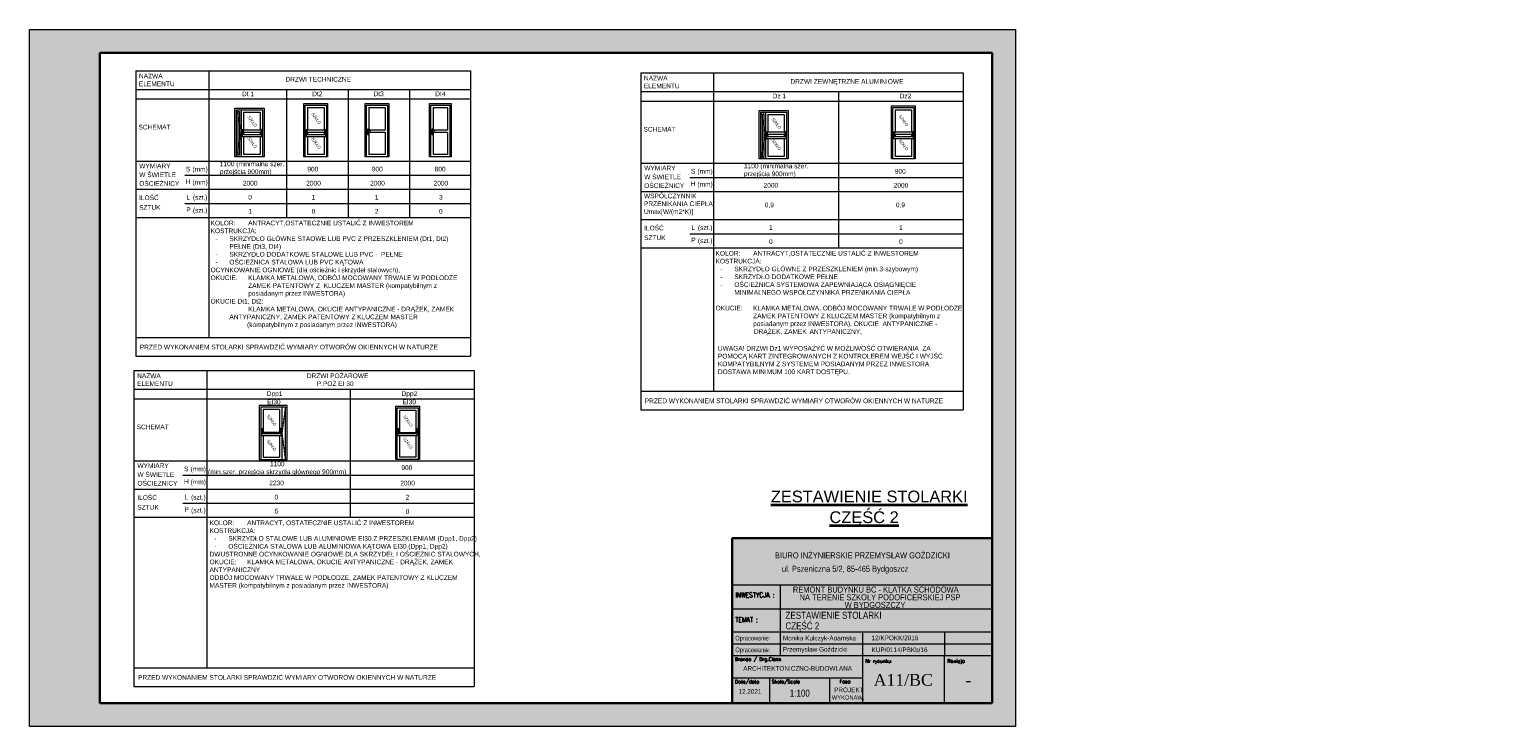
# Model space of a CAD drawing. Header units: inches. Extents: x 79955 to 104013, y -164055 to -55584.
# Tile 1 of 3: x 79955 to 86246, y -164055 to -161085. Entities that reach past the tile are written whole.
import ezdxf
from ezdxf.enums import TextEntityAlignment as Align

# ---------------------------------------------------------------- set-up
doc = ezdxf.new("R2010")
doc.units = ezdxf.units.IN
doc.header["$MEASUREMENT"] = 0
doc.linetypes.add('ACAD_ISO02W100', pattern=[15, 12, -3])
doc.layers.get('0').update_dxf_attribs({"lineweight": 18})
for name, color, linetype, lineweight in [('Cienka', 7, 'Continuous', 18), ('M_Teksty duże', 3, 'Continuous', 35), ('Niewidoczne', 160, 'ACAD_ISO02W100', 18), ('PG_WIDOKOWE_CIENKIE', 1, 'Continuous', 18), ('Przekrojowa', 60, 'Continuous', 18), ('TABC', 1, 'Continuous', 18), ('TABELKA', 7, 'Continuous', 18), ('tekst', 80, 'Continuous', 18)]:
    doc.layers.add(name, color=color, linetype=linetype, lineweight=lineweight)
doc.styles.add('BIKTS', font='bikromsw.shx', dxfattribs={"width": 0.85})
doc.styles.add('BIKWYM', font='BIKROMSW.SHX', dxfattribs={"width": 0.8})
doc.styles.add('MCAD_TD', font='arial.ttf')
doc.styles.add('ROMANC', font='times.ttf', dxfattribs={"height": 20})
doc.styles.add('ROMANS', font='bikromsw.shx', dxfattribs={"width": 0.8})
doc.styles.add('SIMPLEX', font='SIMPLEX')
doc.styles.get("Standard").update_dxf_attribs({"font": 'arial.ttf'})

# ---------------------------------------------------------------- blocks, each defined once
blk = doc.blocks.new('A$C44d5f34b')
at = {"true_color": 0xffffff}
h = blk.add_hatch(color=7, dxfattribs=at)
h.dxf.hatch_style = 1
h.paths.add_polyline_path([(4200, 2970), (0, 2970), (0, 0), (4200, 0)])
h.paths.add_polyline_path([(300, 2870), (4100, 2870), (4100, 100), (300, 100)], flags=16)
at = {"layer": 'Cienka', "color": 1}
for p, q in [((0, 2970), (4200, 2970)), ((0, 0), (0, 2970)), ((4200, 2970), (4200, 0)), ((4200, 0), (0, 0))]:
    blk.add_line(p, q, dxfattribs=at)
at = {"layer": 'Przekrojowa', "color": 18, "lineweight": 30, "true_color": 0x000000}
for p, q in [((300, 100), (300, 2870)), ((300, 2870), (4100, 2870)), ((4100, 2870), (4100, 100)), ((4100, 100), (300, 100))]:
    blk.add_line(p, q, dxfattribs=at)
blk = doc.blocks.new('A$C38c5ed0e')
at = {"true_color": 0xffffff}
h = blk.add_hatch(color=7, dxfattribs=at)
h.dxf.hatch_style = 1
h.paths.add_polyline_path([(1107.2, 702), (0, 702), (0, 0), (1107.2, 0)])
at = {"layer": 'Przekrojowa', "color": 18, "lineweight": 30, "true_color": 0x000000}
for p, q in [((0, 0), (0, 702)), ((0, 702), (1107.2, 702))]:
    blk.add_line(p, q, dxfattribs=at)
blk = doc.blocks.new('TAB-SP')
at = {"color": 18, "true_color": 0x000000}
for p, q in [((-5536, 0), (-5536, 3510)), ((-5536, 3510), (0, 3510)), ((0, 3510), (0, 0)), ((-4506, 2008), (-4506, 2508)), ((-5536, 2008), (0, 2008)), ((-4506, 1014), (-4506, 2025)), ((-5520, 1258), (0, 1258)), ((-2760, 1508), (-2760, 531)), ((-1014, 1508), (-1014, 1008)), ((0, 1008), (-5536, 1008)), ((-4506, 1008), (-4506, 1014)), ((-1014, 0), (-1014, 1008)), ((-5536, 0), (0, 0))]:
    blk.add_line(p, q, dxfattribs=at)
at = {"color": 18, "linetype": 'Continuous', "true_color": 0x000000}
for p, q in [((0, 2508), (-5536, 2508)), ((0, 1508), (-5536, 1508)), ((-2760, 531), (-5536, 531)), ((-4733, 0), (-4733, 531)), ((-3457, 0), (-3457, 531)), ((-2760, 531), (-2760, 0))]:
    blk.add_line(p, q, dxfattribs=at)
at = {"color": 18, "true_color": 0x000000, "style": 'ROMANS', "width": 0.711769}
for p, p2 in [((-5470, 1333), (-4691, 1333)), ((-5470, 1083), (-4691, 1083))]:
    blk.add_text('Opracowanie: ', height=100, dxfattribs=at).set_placement(p, p2, align=Align.FIT)
at = {"color": 18, "true_color": 0x000000, "style": 'BIKTS', "width": 0.85}
for tag, p, height in [('TEMAT1', (-4383, 1811), 150), ('TEMAT2', (-4383, 1591), 150), ('PROJEKTOWAł1', (-4383, 1336), 100), ('UPR.NR1', (-2569, 1341), 100), ('PROJEKTOWAŁ2', (-4383, 1086), 100), ('UPR.NR2', (-2569, 1091), 100), ('BRANżA', (-4783, 686), 100), ('FAZA', (-3199, 242), 100), ('DATA', (-5403, 196), 100), ('SKALA', (-4363, 136), 150), ('UPR.NR4', (-3378, 73), 100)]:
    blk.add_attdef(tag, p, '', height=height, dxfattribs=at)
at = {"color": 18, "true_color": 0x000000, "style": 'ROMANC'}
for tag, p in [('NR', (-2075, 368)), ('REWIZJA', (-508, 368))]:
    blk.add_attdef(tag, text='', height=250, dxfattribs=at).set_placement(p, align=Align.CENTER)
at = {"layer": 'TABC', "color": 18, "linetype": 'Continuous', "true_color": 0x000000, "style": 'SIMPLEX'}
for s, p in [('Branża / Drg.Class', (-5478, 896)), ('Nr rysunku', (-2700, 859)), ('Rewizja', (-954, 859)), ('Date/data', (-5475, 418)), ('Skala/Scale', (-4696, 418)), ('Faza', (-3252, 421))]:
    blk.add_text(s, height=74.6, dxfattribs=at).set_placement(p)
at = {"layer": 'TABELKA', "color": 18, "true_color": 0x000000}
for s, height, style, width, p in [('BIURO INŻYNIERSKIE PRZEMYSŁAW GOŹDZICKI', 128.93, 'BIKTS', 0.85, (-4626, 3082)), ('ul. Pszeniczna 5/2, 85-465 Bydgoszcz', 128.93, 'BIKTS', 0.85, (-4477, 2795)), ('INWESTYCJA :', 105.6, 'SIMPLEX', 0.8, (-5470, 2248)), ('TEMAT :', 105.6, 'SIMPLEX', 0.8, (-5470, 1721))]:
    blk.add_text(s, height=height, dxfattribs=dict(at, style=style, width=width)).set_placement(p)

msp = doc.modelspace()

# ---------------------------------------------------------------- linework, layer by layer
at = {"layer": 'Cienka', "color": 7}
for p, q in [((80407.33, -161260.53), (81833.79, -161260.53)), ((80407.33, -161260.53), (80407.33, -162476.63)), ((80718.14, -161260.53), (80718.14, -162396.63)), ((81833.79, -161260.53), (81833.79, -162476.63)), ((82558.24, -161269.63), (83931.03, -161269.63)), ((82558.24, -161269.63), (82558.24, -162705.86)), ((82869.04, -161269.63), (82869.04, -162625.86)), ((83931.03, -161269.63), (83931.03, -162705.86)), ((80407.33, -161340.53), (80718.14, -161340.53)), ((80718.14, -161340.53), (81833.79, -161340.53)), ((81049.17, -161340.53), (81049.17, -161885.81)), ((81312.3, -161340.53), (81312.3, -161885.81)), ((81573.05, -161340.53), (81573.05, -161885.81)), ((82558.24, -161349.63), (82869.04, -161349.63)), ((82869.04, -161349.63), (83931.03, -161349.63)), ((83400.04, -161349.63), (83400.04, -162014.9)), ((80407.33, -161380.53), (80718.14, -161380.53)), ((80718.14, -161380.53), (81833.79, -161380.53)), ((82558.24, -161389.63), (82869.04, -161389.63)), ((82869.04, -161389.63), (83931.03, -161389.63)), ((80407.33, -161645.81), (80718.14, -161645.81)), ((80718.14, -161645.81), (81833.79, -161645.81)), ((82558.24, -161654.9), (82869.04, -161654.9)), ((82869.04, -161654.9), (83931.03, -161654.9)), ((80616.33, -161705.81), (80718.14, -161705.81)), ((80718.14, -161705.81), (81833.79, -161705.81)), ((82767.24, -161714.9), (82869.04, -161714.9)), ((82869.04, -161714.9), (83931.03, -161714.9)), ((80407.33, -161765.81), (80718.14, -161765.81)), ((80718.14, -161765.81), (81833.79, -161765.81)), ((82558.24, -161774.9), (82869.04, -161774.9)), ((82869.04, -161774.9), (83931.03, -161774.9)), ((80616.33, -161825.81), (80718.14, -161825.81)), ((80718.14, -161825.81), (81833.79, -161825.81)), ((80407.33, -161885.81), (81833.79, -161885.81)), ((82558.24, -161894.9), (82869.04, -161894.9)), ((82869.04, -161894.9), (83931.03, -161894.9)), ((82767.24, -161954.9), (82869.04, -161954.9)), ((82869.04, -161954.9), (83931.03, -161954.9)), ((82558.24, -162014.9), (83931.03, -162014.9)), ((80407.33, -162396.63), (81833.79, -162396.63)), ((80407.33, -162476.63), (81833.79, -162476.63)), ((80399.6, -162538.13), (81848.39, -162538.13)), ((80399.6, -162538.13), (80399.6, -163884.6)), ((80710.4, -162538.13), (80710.4, -163804.6)), ((80710.4, -162538.13), (80710.4, -163163.4)), ((81848.39, -162538.13), (81848.39, -163884.6)), ((80399.6, -162618.13), (80710.4, -162618.13)), ((80399.6, -162658.13), (80710.4, -162658.13)), ((80710.4, -162618.13), (81848.39, -162618.13)), ((80710.4, -162658.13), (81848.39, -162658.13)), ((81320.23, -162618.13), (81320.23, -163163.4)), ((82558.24, -162625.86), (83931.03, -162625.86)), ((82558.24, -162705.86), (83931.03, -162705.86)), ((80399.6, -162923.4), (80710.4, -162923.4)), ((80710.4, -162923.4), (81848.39, -162923.4)), ((80608.6, -162983.4), (80710.4, -162983.4)), ((80710.4, -162983.4), (81848.39, -162983.4)), ((80399.6, -163043.4), (80710.4, -163043.4)), ((80710.4, -163043.4), (81848.39, -163043.4)), ((80608.6, -163103.4), (80710.4, -163103.4)), ((80710.4, -163103.4), (81848.39, -163103.4)), ((80399.6, -163163.4), (81848.39, -163163.4)), ((80399.6, -163804.6), (81848.39, -163804.6)), ((80399.6, -163884.6), (81848.39, -163884.6))]:
    msp.add_line(p, q, dxfattribs=at)
at = {"layer": 'Cienka', "color": 7, "lineweight": 0}
for p, q in [((81123.94, -161627.53), (81123.94, -161400.53)), ((81123.94, -161400.53), (81224.94, -161400.53)), ((81129.44, -161627.53), (81129.44, -161407.53)), ((81129.44, -161407.53), (81219.44, -161407.53)), ((81139.44, -161417.53), (81209.44, -161417.53)), ((81139.44, -161417.53), (81139.44, -161513.53)), ((81209.44, -161417.53), (81209.44, -161513.53)), ((81219.44, -161407.53), (81219.44, -161627.53)), ((81224.94, -161400.53), (81224.94, -161627.53)), ((81384.97, -161627.53), (81384.97, -161400.53)), ((81384.97, -161400.53), (81485.97, -161400.53)), ((81390.47, -161627.53), (81390.47, -161407.53)), ((81390.47, -161407.53), (81480.47, -161407.53)), ((81400.47, -161417.53), (81470.47, -161417.53)), ((81400.47, -161417.53), (81400.47, -161513.53)), ((81470.47, -161417.53), (81470.47, -161513.53)), ((81480.47, -161407.53), (81480.47, -161627.53)), ((81485.97, -161400.53), (81485.97, -161627.53)), ((81659.36, -161627.53), (81659.36, -161400.53)), ((81659.36, -161400.53), (81750.36, -161400.53)), ((81664.86, -161627.53), (81664.86, -161407.53)), ((81664.86, -161407.53), (81744.86, -161407.53)), ((81674.86, -161417.53), (81734.86, -161417.53)), ((81674.86, -161417.53), (81674.86, -161513.53)), ((81734.86, -161417.53), (81734.86, -161513.53)), ((81744.86, -161407.53), (81744.86, -161627.53)), ((81750.36, -161400.53), (81750.36, -161627.53)), ((83626.04, -161636.63), (83626.04, -161409.63)), ((83626.04, -161409.63), (83727.04, -161409.63)), ((83631.54, -161636.63), (83631.54, -161416.63)), ((83631.54, -161416.63), (83721.54, -161416.63)), ((83721.54, -161416.63), (83721.54, -161636.63)), ((83727.04, -161409.63), (83727.04, -161636.63)), ((80830.11, -161627.53), (80830.11, -161420.53)), ((80830.11, -161420.53), (80954.11, -161420.53)), ((80837.11, -161627.53), (80837.11, -161427.53)), ((80837.11, -161427.53), (80947.11, -161427.53)), ((80844.11, -161620.53), (80844.11, -161434.53)), ((80844.11, -161434.53), (80850.11, -161434.53)), ((80850.11, -161434.53), (80850.11, -161620.53)), ((80857.11, -161427.53), (80857.11, -161627.53)), ((80867.11, -161437.53), (80937.11, -161437.53)), ((80867.11, -161437.53), (80867.11, -161513.53)), ((80937.11, -161437.53), (80937.11, -161513.53)), ((80947.11, -161427.53), (80947.11, -161627.53)), ((80954.11, -161420.53), (80954.11, -161627.53)), ((83062.42, -161636.63), (83062.42, -161429.63)), ((83062.42, -161429.63), (83186.42, -161429.63)), ((83069.42, -161636.63), (83069.42, -161436.63)), ((83069.42, -161436.63), (83179.42, -161436.63)), ((83076.42, -161629.63), (83076.42, -161443.63)), ((83076.42, -161443.63), (83082.42, -161443.63)), ((83082.42, -161443.63), (83082.42, -161629.63)), ((83089.42, -161436.63), (83089.42, -161636.63)), ((83099.42, -161446.63), (83169.42, -161446.63)), ((83099.42, -161446.63), (83099.42, -161522.63)), ((83169.42, -161446.63), (83169.42, -161522.63)), ((83179.42, -161436.63), (83179.42, -161636.63)), ((83186.42, -161429.63), (83186.42, -161636.63)), ((83641.54, -161426.63), (83711.54, -161426.63)), ((83641.54, -161426.63), (83641.54, -161522.63)), ((83711.54, -161426.63), (83711.54, -161522.63)), ((80860.59, -161511.31), (80860.59, -161541.49)), ((80860.59, -161511.31), (80864.59, -161511.31)), ((80943.78, -161533.49), (80860.59, -161533.49)), ((80943.78, -161541.49), (80860.59, -161541.49)), ((80864.59, -161511.31), (80864.59, -161533.49)), ((80937.11, -161513.53), (80867.11, -161513.53)), ((80867.11, -161523.53), (80867.11, -161533.49)), ((80937.11, -161523.53), (80867.11, -161523.53)), ((80867.11, -161541.49), (80867.11, -161617.53)), ((80937.11, -161523.53), (80937.11, -161533.49)), ((80937.11, -161541.49), (80937.11, -161617.53)), ((80939.78, -161511.31), (80939.78, -161533.49)), ((80943.78, -161511.31), (80939.78, -161511.31)), ((80943.78, -161511.31), (80943.78, -161541.49)), ((81132.71, -161511.31), (81132.71, -161541.49)), ((81132.71, -161511.31), (81136.71, -161511.31)), ((81215.9, -161533.49), (81132.71, -161533.49)), ((81215.9, -161541.49), (81132.71, -161541.49)), ((81136.71, -161511.31), (81136.71, -161533.49)), ((81209.44, -161513.53), (81139.44, -161513.53)), ((81139.44, -161523.53), (81139.44, -161533.49)), ((81209.44, -161523.53), (81139.44, -161523.53)), ((81139.44, -161541.49), (81139.44, -161617.53)), ((81209.44, -161523.53), (81209.44, -161533.49)), ((81209.44, -161541.49), (81209.44, -161617.53)), ((81211.9, -161511.31), (81211.9, -161533.49)), ((81215.9, -161511.31), (81211.9, -161511.31)), ((81215.9, -161511.31), (81215.9, -161541.49)), ((81394.17, -161511.08), (81394.17, -161530.28)), ((81394.37, -161530.28), (81394.37, -161511.08)), ((81394.97, -161524.33), (81394.97, -161526.03)), ((81395.47, -161526.08), (81395.47, -161524.82)), ((81396.47, -161526.08), (81396.47, -161524.82)), ((81396.97, -161524.33), (81396.97, -161526.03)), ((81397.57, -161511.08), (81397.57, -161515.97)), ((81397.57, -161517.43), (81397.57, -161530.28)), ((81397.77, -161511.08), (81397.77, -161515.94)), ((81397.77, -161517.37), (81397.77, -161530.28)), ((81470.47, -161513.53), (81400.47, -161513.53)), ((81400.47, -161523.53), (81400.47, -161617.53)), ((81470.47, -161523.53), (81400.47, -161523.53)), ((81470.47, -161523.53), (81470.47, -161617.53)), ((81668.56, -161511.08), (81668.56, -161530.28)), ((81668.76, -161530.28), (81668.76, -161511.08)), ((81669.36, -161524.33), (81669.36, -161526.03)), ((81669.86, -161526.08), (81669.86, -161524.82)), ((81670.86, -161526.08), (81670.86, -161524.82)), ((81671.36, -161524.33), (81671.36, -161526.03)), ((81671.96, -161511.08), (81671.96, -161515.97)), ((81671.96, -161517.43), (81671.96, -161530.28)), ((81672.16, -161511.08), (81672.16, -161515.94)), ((81672.16, -161517.37), (81672.16, -161530.28)), ((81734.86, -161513.53), (81674.86, -161513.53)), ((81674.86, -161523.53), (81674.86, -161617.53)), ((81734.86, -161523.53), (81674.86, -161523.53)), ((81734.86, -161523.53), (81734.86, -161617.53)), ((83093.39, -161520.41), (83093.39, -161550.58)), ((83093.39, -161520.41), (83097.39, -161520.41)), ((83176.58, -161542.58), (83093.39, -161542.58)), ((83097.39, -161520.41), (83097.39, -161542.58)), ((83169.42, -161522.63), (83099.42, -161522.63)), ((83099.42, -161532.63), (83099.42, -161542.58)), ((83169.42, -161532.63), (83099.42, -161532.63)), ((83169.42, -161532.63), (83169.42, -161542.58)), ((83172.58, -161520.41), (83172.58, -161542.58)), ((83176.58, -161520.41), (83172.58, -161520.41)), ((83176.58, -161520.41), (83176.58, -161550.58)), ((83635.45, -161520.41), (83635.45, -161550.58)), ((83635.45, -161520.41), (83639.45, -161520.41)), ((83718.64, -161542.58), (83635.45, -161542.58)), ((83639.45, -161520.41), (83639.45, -161542.58)), ((83711.54, -161522.63), (83641.54, -161522.63)), ((83641.54, -161532.63), (83641.54, -161542.58)), ((83711.54, -161532.63), (83641.54, -161532.63)), ((83711.54, -161532.63), (83711.54, -161542.58)), ((83714.64, -161520.41), (83714.64, -161542.58)), ((83718.64, -161520.41), (83714.64, -161520.41)), ((83718.64, -161520.41), (83718.64, -161550.58)), ((83176.58, -161550.58), (83093.39, -161550.58)), ((83099.42, -161550.58), (83099.42, -161626.63)), ((83169.42, -161550.58), (83169.42, -161626.63)), ((83718.64, -161550.58), (83635.45, -161550.58)), ((83641.54, -161550.58), (83641.54, -161626.63)), ((83711.54, -161550.58), (83711.54, -161626.63)), ((80954.11, -161627.53), (80830.11, -161627.53)), ((80850.11, -161620.53), (80844.11, -161620.53)), ((80937.11, -161617.53), (80867.11, -161617.53)), ((81224.94, -161627.53), (81123.94, -161627.53)), ((81209.44, -161617.53), (81139.44, -161617.53)), ((81485.97, -161627.53), (81384.97, -161627.53)), ((81470.47, -161617.53), (81400.47, -161617.53)), ((81750.36, -161627.53), (81659.36, -161627.53)), ((81734.86, -161617.53), (81674.86, -161617.53)), ((83186.42, -161636.63), (83062.42, -161636.63)), ((83082.42, -161629.63), (83076.42, -161629.63)), ((83169.42, -161626.63), (83099.42, -161626.63)), ((83727.04, -161636.63), (83626.04, -161636.63)), ((83711.54, -161626.63), (83641.54, -161626.63)), ((81051.76, -162687.16), (80932.76, -162687.16)), ((80932.76, -162687.16), (80932.76, -162917.16)), ((81044.76, -162694.16), (80939.76, -162694.16)), ((80939.76, -162694.16), (80939.76, -162917.16)), ((81019.76, -162704.16), (80949.76, -162704.16)), ((80949.76, -162704.16), (80949.76, -162800.66)), ((81019.76, -162704.16), (81019.76, -162800.66)), ((81029.76, -162694.16), (81029.76, -162917.16)), ((81044.76, -162917.16), (81044.76, -162694.16)), ((81051.76, -162917.16), (81051.76, -162687.16)), ((81514.86, -162917.41), (81514.86, -162690.41)), ((81514.86, -162690.41), (81615.86, -162690.41)), ((81520.36, -162917.41), (81520.36, -162697.41)), ((81520.36, -162697.41), (81610.36, -162697.41)), ((81530.36, -162707.41), (81600.36, -162707.41)), ((81530.36, -162707.41), (81530.36, -162803.41)), ((81600.36, -162707.41), (81600.36, -162803.41)), ((81610.36, -162697.41), (81610.36, -162917.41)), ((81615.86, -162690.41), (81615.86, -162917.41)), ((80943.11, -162785.5), (80943.11, -162815.67)), ((80943.11, -162785.5), (80947.11, -162785.5)), ((80947.11, -162785.5), (80947.11, -162807.67)), ((80949.76, -162800.66), (81019.76, -162800.66)), ((81022.3, -162785.5), (81022.3, -162807.67)), ((81026.3, -162785.5), (81022.3, -162785.5)), ((81026.3, -162785.5), (81026.3, -162815.67)), ((81523.58, -162785.5), (81523.58, -162815.67)), ((81523.58, -162785.5), (81527.58, -162785.5)), ((81527.58, -162785.5), (81527.58, -162807.67)), ((81602.77, -162785.5), (81602.77, -162807.67)), ((81606.77, -162785.5), (81602.77, -162785.5)), ((81606.77, -162785.5), (81606.77, -162815.67)), ((81026.3, -162807.67), (80943.11, -162807.67)), ((81026.3, -162815.67), (80943.11, -162815.67)), ((80949.76, -162815.67), (80949.76, -162907.16)), ((81019.76, -162815.67), (81019.76, -162907.16)), ((81606.77, -162807.67), (81523.58, -162807.67)), ((81606.77, -162815.67), (81523.58, -162815.67)), ((81600.36, -162803.41), (81530.36, -162803.41)), ((81530.36, -162815.67), (81530.36, -162907.41)), ((81600.36, -162815.67), (81600.36, -162907.41)), ((80932.76, -162917.16), (81051.76, -162917.16)), ((80949.76, -162907.16), (81019.76, -162907.16)), ((81615.86, -162917.41), (81514.86, -162917.41)), ((81600.36, -162907.41), (81530.36, -162907.41))]:
    msp.add_line(p, q, dxfattribs=at)
for centre, radius in [((81395.97, -161517.13), 1), ((81395.97, -161510.38), 0.3), ((81395.97, -161530.98), 0.3), ((81670.36, -161517.13), 1), ((81670.36, -161510.38), 0.3), ((81670.36, -161530.98), 0.3)]:
    msp.add_circle(centre, radius, dxfattribs=at)
for centre, radius, start, end in [((81395.97, -161511.08), 1.8, 0, 180), ((81395.97, -161530.28), 1.8, 180, 0), ((81395.97, -161511.08), 1.6, 0, 180), ((81395.97, -161530.28), 1.6, 180, 0), ((81395.97, -161524.33), 1, 0, 180), ((81395.97, -161526.03), 1, 180, 0), ((81395.97, -161517.13), 0.85, 90, 311.711047), ((81395.97, -161524.13), 0.85, 306.031879, 233.968121), ((81395.97, -161526.08), 0.5, 180, 0), ((81400.77, -161536.42), 20.7, 71.118827, 103.40488), ((81402.52, -161534.31), 17.59, 73.635012, 109.869766), ((81407.33, -161517.13), 0.332, 295.217939, 64.782061), ((81670.36, -161511.08), 1.8, 0, 180), ((81670.36, -161530.28), 1.8, 180, 0), ((81670.36, -161511.08), 1.6, 0, 180), ((81670.36, -161530.28), 1.6, 180, 0), ((81670.36, -161524.33), 1, 0, 180), ((81670.36, -161526.03), 1, 180, 0), ((81670.36, -161517.13), 0.85, 90, 311.711047), ((81670.36, -161524.13), 0.85, 306.031879, 233.968121), ((81670.36, -161526.08), 0.5, 180, 0), ((81675.16, -161536.42), 20.7, 71.118827, 103.40488), ((81676.9, -161534.31), 17.59, 73.635012, 109.869766), ((81681.72, -161517.13), 0.332, 295.217939, 64.782061)]:
    msp.add_arc(centre, radius, start, end, dxfattribs=at)
at = {"layer": 'Niewidoczne', "color": 7}
for p, q in [((80837.11, -161427.53), (80857.11, -161517.53)), ((83069.42, -161436.63), (83089.42, -161526.63)), ((80857.11, -161517.53), (80837.11, -161627.53)), ((83089.42, -161526.63), (83069.42, -161636.63)), ((81044.76, -162694.16), (81029.76, -162805.66)), ((81029.76, -162805.66), (81044.76, -162917.16))]:
    msp.add_line(p, q, dxfattribs=at)

# ---------------------------------------------------------------- block references
at = {"color": 18, "true_color": 0x000000}
ref = msp.add_blockref('TAB-SP', (84055.14, -163954.91), dxfattribs=dict(at, xscale=0.1999999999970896, yscale=0.1999999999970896, zscale=0.1999999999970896))
ref.add_attrib('TEMAT1', 'ZESTAWIENIE STOLARKI', (83175.2, -163595.94), dxfattribs={"color": 250, "height": 30, "style": 'BIKTS', "width": 0.85})
ref.add_attrib('TEMAT2', 'CZĘŚĆ 2', (83174.81, -163641.34), dxfattribs={"color": 250, "height": 30, "style": 'BIKTS', "width": 0.85})
ref.add_attrib('PROJEKTOWAł1', 'Przemysław Goździcki', (83163.93, -163736.22), dxfattribs={"color": 250, "height": 20, "style": 'BIKTS', "width": 0.85})
ref.add_attrib('UPR.NR1', 'KUP/0114/PBKb/16', (83541.4, -163738.23), dxfattribs={"color": 250, "height": 20, "style": 'BIKTS', "width": 0.85})
ref.add_attrib('PROJEKTOWAł2', 'Monika Kulczyk-Adamska', (83163.93, -163688.37), dxfattribs={"color": 250, "height": 20, "style": 'BIKTS', "width": 0.85})
ref.add_attrib('UPR.NR2', '12/KPOKK/2016', (83541.4, -163687.43), dxfattribs={"color": 250, "height": 20, "style": 'BIKTS', "width": 0.85})
ref.add_attrib('UPR.NR4', ' WYKONAW.', (83365.53, -163940.23), dxfattribs={"color": 250, "height": 18, "style": 'BIKTS', "width": 0.85})
ref.add_attrib('BRANżA', 'ARCHITEKTONICZNO-BUDOWLANA', (82994.91, -163817.65), dxfattribs={"color": 250, "height": 20, "style": 'BIKTS', "width": 0.85})
ref.add_attrib('DATA', '12.2021', (82974.49, -163915.65), dxfattribs={"color": 250, "height": 20, "style": 'BIKTS', "width": 0.85})
ref.add_attrib('SKALA', '1:100', (83193.32, -163927.65), dxfattribs={"color": 250, "height": 30, "style": 'BIKTS', "width": 0.85})
ref.add_attrib('FAZA', 'PROJEKT ', (83382.1, -163908.84), dxfattribs={"color": 250, "height": 20, "style": 'BIKTS', "width": 0.85})
ref.add_attrib('NR', 'A11/BC', dxfattribs={"color": 250, "height": 50, "style": 'ROMANC'}).set_placement((83676.53, -163881.36), align=Align.CENTER)
ref.add_attrib('REWIZJA', '-', dxfattribs={"color": 250, "height": 50, "style": 'ROMANC'}).set_placement((83953.44, -163881.36), align=Align.CENTER)
at = {"layer": 'PG_WIDOKOWE_CIENKIE', "color": 6, "lineweight": 30}
for name, p in [('A$C44d5f34b', (79955.14, -164054.91)), ('A$C38c5ed0e', (82947.92, -163954.91))]:
    msp.add_blockref(name, p, dxfattribs=at)

# ---------------------------------------------------------------- texts
at = {"layer": 'Cienka', "color": 7, "lineweight": 0, "char_height": 12.5, "attachment_point": 5, "rotation": 306.67435, "style": 'BIKWYM'}
for insert in [(80903.44, -161475.61), (81175.76, -161463.57), (83135.74, -161484.7), (83677.86, -161472.67), (80903.44, -161566.28), (81175.76, -161569.45), (83135.74, -161575.38), (83677.86, -161576.52), (80986.08, -162750.2), (81566.68, -162753.45), (80986.08, -162856.7), (81566.68, -162847.56)]:
    msp.add_mtext('\\A1;SZKŁO', dxfattribs=dict(at, insert=insert))
at = {"layer": 'M_Teksty duże', "style": 'MCAD_TD'}
for s, p in [('%%UZESTAWIENIE STOLARKI', (83112.43, -163099.82)), ('%%UCZĘŚĆ 2', (83362.32, -163188.05))]:
    msp.add_text(s, height=50, dxfattribs=at).set_placement(p)
at = {"layer": 'TABELKA', "color": 18, "true_color": 0x000000, "style": 'BIKTS', "width": 0.85}
for s, p in [('REMONT BUDYNKU BC - KLATKA SCHODOWA', (83206.38, -163484.37)), ('NA TERENIE SZKOŁY PODOFICERSKIEJ PSP ', (83234.88, -163517.2))]:
    msp.add_text(s, height=25.7864, dxfattribs=at).set_placement(p)
at = {"layer": 'TABELKA', "color": 18, "true_color": 0x000000, "insert": (83427.06, -163524.01), "char_height": 25.7864, "width": 306.0523, "attachment_point": 1, "style": 'BIKTS'}
msp.add_mtext('W BYDGOSZCZY', dxfattribs=at)
at = {"layer": 'tekst', "color": 7}
for s, p in [('NAZWA ', (80421.04, -161292.98)), ('DRZWI TECHNICZNE', (81045.24, -161306.98)), ('NAZWA ', (82571.95, -161302.07)), ('DRZWI ZEWNĘTRZNE ALUMINIOWE', (83196.14, -161316.07)), ('ELEMENTU', (80421.04, -161326.31)), ('Dt 1', (80860.28, -161369.05)), ('Dt2', (81159.29, -161369.05)), ('Dt3', (81420.32, -161369.05)), ('Dt4', (81683.37, -161369.05)), ('ELEMENTU', (82571.95, -161335.4)), ('Dz 1', (83120.18, -161378.15)), ('Dz2', (83661.39, -161378.15)), ('SCHEMAT', (80419.1, -161510.74)), ('SCHEMAT', (82570, -161519.83)), ('WYMIARY ', (80422.37, -161676.2)), ('S', (80621.26, -161689.74)), ('(mm)', (80648.95, -161690.35)), ('900', (81138.44, -161689.74)), ('900', (81412.94, -161689.74)), ('800', (81680.82, -161689.74)), ('WYMIARY ', (82573.27, -161685.29)), ('W ŚWIETLE ', (80422.37, -161714.03)), ('OŚCIEŻNICY', (80422.37, -161750.86)), ('H', (80620.84, -161742.89)), ('(mm)', (80648.95, -161745.35)), ('2000', (80863.8, -161749.74)), ('2000', (81133.79, -161749.74)), ('2000', (81406.27, -161749.74)), ('2000', (81676.17, -161749.74)), ('W ŚWIETLE ', (82573.27, -161723.13)), ('S', (82772.17, -161698.83)), ('H', (82771.75, -161751.98)), ('(mm)', (82799.85, -161699.45)), ('(mm)', (82799.85, -161754.45)), ('900', (83640.54, -161698.83)), ('ILOŚĆ ', (80421.87, -161811.7)), ('L', (80623.26, -161809.74)), ('(szt.)', (80650.95, -161810.35)), ('0', (80886.8, -161809.74)), ('1', (81156.79, -161809.74)), ('1', (81425.9, -161809.74)), ('3', (81699.17, -161809.74)), ('OŚCIEŻNICY', (82573.27, -161759.96)), ('2000', (83081.69, -161758.83)), ('2000', (83635.89, -161758.83)), ('SZTUK', (80421.87, -161853.03)), ('P', (80622.84, -161862.89)), ('(szt.)', (80650.95, -161865.35)), ('1', (80886.8, -161869.74)), ('0', (81156.79, -161869.74)), ('2', (81425.9, -161869.74)), ('0', (81699.17, -161869.74)), ('0,9', (83086.63, -161842.27)), ('0,9', (83644.87, -161842.27)), ('ILOŚĆ ', (82572.77, -161940.79)), ('L', (82774.17, -161938.83)), ('(szt.)', (82801.85, -161939.45)), ('1', (83104.69, -161938.83)), ('1', (83658.89, -161938.83)), ('SZTUK', (82572.77, -161982.13)), ('P', (82773.75, -161991.98)), ('(szt.)', (82801.85, -161994.45)), ('0', (83104.69, -161998.83)), ('0', (83658.89, -161998.83)), ('PRZED WYKONANIEM STOLARKI SPRAWDZIĆ WYMIARY OTWORÓW OKIENNYCH W NATURZE', (80424.99, -162447.95)), ('DRZWI POŻAROWE', (81136.18, -162570.57)), ('NAZWA ', (80413.31, -162570.57)), ('ELEMENTU', (80413.31, -162603.9)), ('P.POŻ EI 30 ', (81178.53, -162603.9)), ('Dpp1', (80965.46, -162646.65)), ('EI30', (80967.17, -162682.12)), ('Dpp2', (81539.92, -162646.65)), ('EI30', (81543.53, -162682.12)), ('PRZED WYKONANIEM STOLARKI SPRAWDZIĆ WYMIARY OTWORÓW OKIENNYCH W NATURZE', (82575.9, -162677.18)), ('SCHEMAT', (80411.36, -162788.33)), ('WYMIARY ', (80414.63, -162953.79)), ('W ŚWIETLE ', (80414.63, -162991.63)), ('S', (80613.53, -162967.33)), ('(mm)', (80641.21, -162967.95)), ('900', (81538.89, -162962.45)), ('OŚCIEŻNICY', (80414.63, -163028.46)), ('H', (80613.1, -163020.48)), ('(mm)', (80641.21, -163022.95)), ('2230', (80976.2, -163027.33)), ('2000', (81534.23, -163027.64)), ('SZTUK', (80414.13, -163130.63)), ('ILOŚĆ ', (80414.13, -163089.29)), ('L', (80615.53, -163087.33)), ('(szt.)', (80643.21, -163087.95)), ('0', (80998.59, -163087.78)), ('2', (81557.23, -163087.78)), ('P', (80615.1, -163140.48)), ('(szt.)', (80643.21, -163142.95)), ('5', (80999.2, -163147.33)), ('0', (81557.23, -163147.78)), ('PRZED WYKONANIEM STOLARKI SPRAWDZIĆ WYMIARY OTWORÓW OKIENNYCH W NATURZE', (80417.25, -163855.92))]:
    msp.add_text(s, height=20, dxfattribs=at).set_placement(p)
at = {"layer": 'tekst', "color": 7, "char_height": 20, "attachment_point": 1}
for s, insert, width in [('1100 (minimalna szer. przejścia 900mm)', (80765.67, -161647.37), 351.4845), ('1100 (minimalna szer. przejścia 900mm)', (82997.98, -161656.46), 351.4845), ('WSPÓŁCZYNNIK PRZENIKANIA CIEPŁA Umax[W/(m2*K)]', (82572.15, -161783.99), 303.0051), ('KOLOR: ^IANTRACYT,OSTATECZNIE USTALIĆ Z INWESTOREM\\PKOSTRUKCJA:\\P\\pi-60,l80,t80;-^ISKRZYDŁO GŁÓWNE STAOWE LUB PVC Z PRZESZKLENIEM (Dt1, Dt2)\\P\\pi0,l0,tz;^IPEŁNE (Dt3, Dt4)\\P\\pi-60,l80,t80;-^ISKRZYDŁO DODATKOWE STALOWE LUB PVC -  PEŁNE\\P-^IOŚCIEŻNICA STALOWA LUB PVC KĄTOWA  \\P\\pi0,l0,tz;OCYNKOWANIE OGNIOWE (dla ościeżnic i skrzydeł stalowych), ^I\\POKUCIE: ^IKLAMKA METALOWA, ODBÓJ MOCOWANY TRWALE W PODŁODZE\\P^I^IZAMEK PATENTOWY Z  KLUCZEM MASTER (kompatybilnym z \\P^I^Iposiadanym przez INWESTORA)\\POKUCIE Dt1, Dt2:^I\\P^I^IKLAMKA METALOWA, OKUCIE ANTYPANICZNE - DRĄŻEK, ZAMEK ^I^IANTYPANICZNY, ZAMEK PATENTOWY Z KLUCZEM MASTER  \\P                    (kompatybilnym z posiadanym przez INWESTORA)\\P\\P\\P^I', (80726.33, -161899.39), 1056.1066), ('KOLOR: ^IANTRACYT,OSTATECZNIE USTALIĆ Z INWESTOREM\\PKOSTRUKCJA:\\P\\pi-60,l80,t80;-^ISKRZYDŁO GŁÓWNE Z PRZESZKLENIEM (min 3-szybowym)\\P-^ISKRZYDŁO DODATKOWE PEŁNE\\P-^IOŚCIEŻNICA SYSTEMOWA ZAPEWNIAJĄCA OSIĄGNIĘCIE MINIMALNEGO WSPÓŁCZYNNIKA PRZENIKANIA CIEPŁA \\P\\pi0,l0,tz; ^I\\POKUCIE: ^IKLAMKA METALOWA, ODBÓJ MOCOWANY TRWALE W PODŁODZE\\P^I^IZAMEK PATENTOWY Z KLUCZEM MASTER (kompatybilnym z \\P^I^Iposiadanym przez INWESTORA), OKUCIE  ANTYPANICZNE - \\P                     DRĄŻEK, ZAMEK ^IANTYPANICZNY, \\P^I^I\\P^I', (82877.24, -162028.49), 1056.1066), ('UWAGA! DRZWI Dz1 WYPOSAŻYĆ W MOŻLIWOŚĆ OTWIERANIA  ZA POMOCĄ KART ZINTEGROWANYCH Z KONTROLEREM WEJŚĆ I WYJŚĆ KOMPATYBILNYM Z SYSTEMEM POSIADANYM PRZEZ INWESTORA. DOSTAWA MINIMUM 100 KART DOSTĘPU. ', (82887.03, -162433.43), 964.5881), ('\\pi274.06722;1100 \\P\\pi10.06312;(min.szer. przejścia skrzydła głównego 900mm)', (80705.21, -162926.23), 605.9107), ('KOLOR: ^IANTRACYT, OSTATECZNIE USTALIĆ Z INWESTOREM\\PKOSTRUKCJA:\\P\\pi-60,l80,t80;-^ISKRZYDŁO STALOWE LUB ALUMINIOWE EI30 Z PRZESZKLENIAMI (Dpp1, Dpp2)\\P-^IOŚCIEŻNICA STALOWA LUB ALUMINIOWA KĄTOWA EI30 (Dpp1, Dpp2)\\P\\pi0,l0,tz;DWUSTRONNE OCYNKOWANIE OGNIOWE DLA SKRZYDEŁ I OŚCIEŻNIC STALOWYCH,\\POKUCIE: ^IKLAMKA METALOWA, OKUCIE ANTYPANICZNE - DRĄŻEK, ZAMEK ANTYPANICZNY \\PODBÓJ MOCOWANY TRWALE W PODŁODZE, ZAMEK PATENTOWY Z KLUCZEM MASTER (kompatybilnym z posiadanym przez INWESTORA)', (80721.76, -163176.99), 1126.6217)]:
    msp.add_mtext(s, dxfattribs=dict(at, insert=insert, width=width))

doc.saveas('drawing.dxf')
